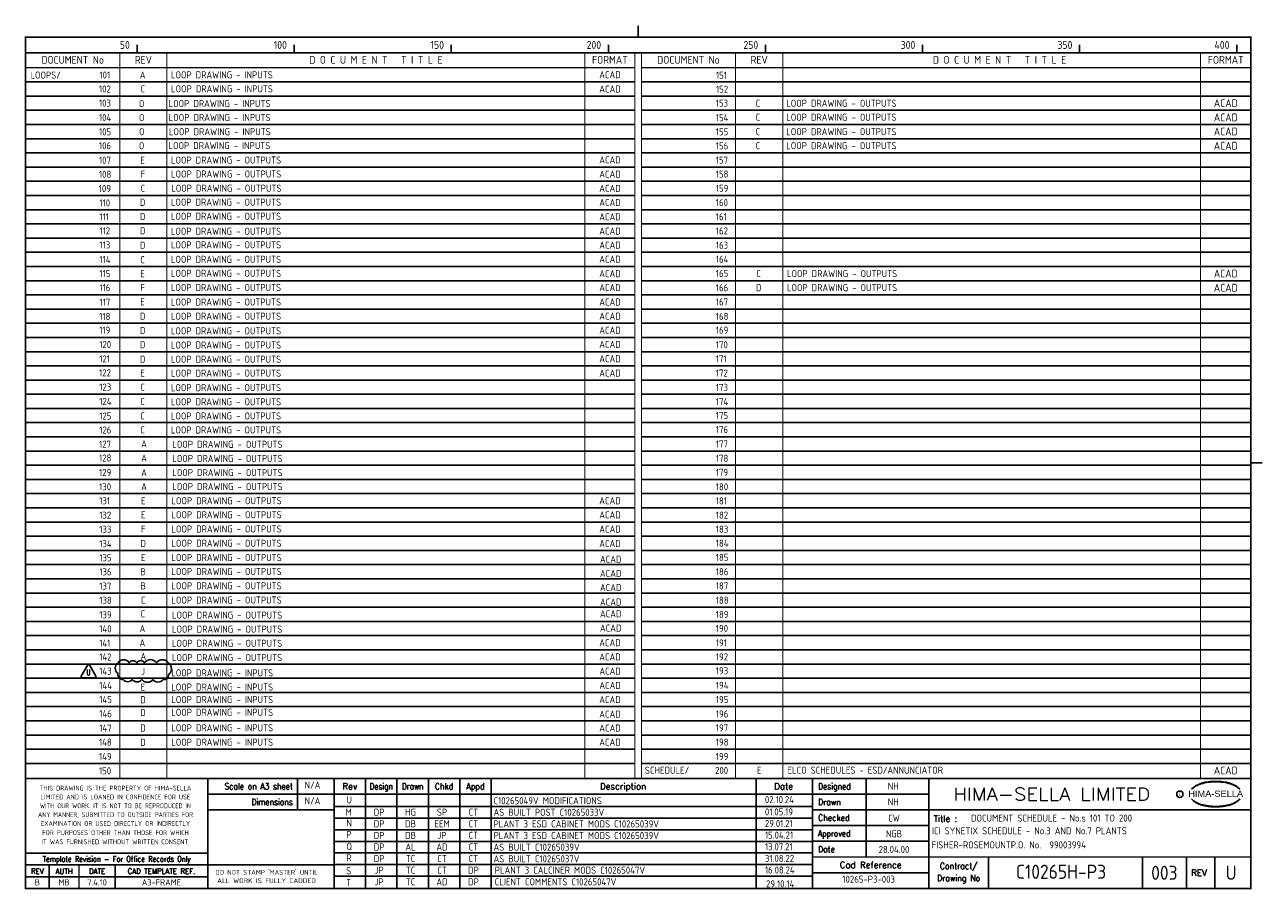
# Model space of a CAD drawing. Extents: x 14 to 408, y 0 to 275.
import ezdxf
from ezdxf.enums import TextEntityAlignment as Align

# ---------------------------------------------------------------- set-up
doc = ezdxf.new("R2010")
doc.units = 0
doc.header["$LTSCALE"] = 0.25
doc.header["$MEASUREMENT"] = 0
doc.layers.get('0').update_dxf_attribs({"color": 41, "linetype": 'CONTINUOUS'})
for name, color, linetype in [('00-DRG_FRAME', 12, 'CONTINUOUS'), ('02-TEXT', 2, 'CONTINUOUS'), ('03-DOC_LIST_101-200', 7, 'CONTINUOUS'), ('051-TEXT', 2, 'CONTINUOUS')]:
    doc.layers.add(name, color=color, linetype=linetype)
doc.styles.add('ARIAL', font='arial.ttf', dxfattribs={"height": 2.5})
doc.styles.add('ISO', font='iso.shx')
doc.styles.add('ROMAND', font='ROMAND')
doc.styles.add('ROMANS', font='romans.shx', dxfattribs={"width": 0.8})

# ---------------------------------------------------------------- blocks, each defined once
blk = doc.blocks.new('A3-TITLE')
at = {"layer": '051-TEXT', "style": 'ISO'}
blk.add_attdef('TITLE_1', (315.46, 21.78), '', height=2.25, dxfattribs=at)
for tag, p in [('DRGNO', (376.96, 3.24)), ('REV.', (398.2, 3.24))]:
    blk.add_attdef(tag, text='', height=4.5, dxfattribs=at).set_placement(p, align=Align.CENTER)
blk = doc.blocks.new('A3-CONTRACT')
at = {"layer": '051-TEXT', "color": 41, "style": 'ISO'}
for tag, height, p in [('SCALE', 2.25, (106.71, 31.82)), ('DIMS', 2.25, (106.71, 26.8)), ('CAD-REF', 2.25, (283.73, 1.84)), ('CONTRACT', 4.5, (344.94, 3.1))]:
    blk.add_attdef(tag, text='', height=height, dxfattribs=at).set_placement(p, align=Align.CENTER)
for tag, p in [('TITLE_2', (303.86, 17.28)), ('TITLE_3', (303.79, 12.78))]:
    blk.add_attdef(tag, p, '', height=2.25, dxfattribs=at)

msp = doc.modelspace()

# ---------------------------------------------------------------- linework, layer by layer
msp.add_lwpolyline([(34.31, 71.64), (32.23, 68.04, 0.57735), (32.49, 67.59), (36.65, 67.59, 0.57735), (36.91, 68.04), (34.83, 71.64, 0.57735)], format="xyb", close=True)
at = {"color": 6}
msp.add_lwpolyline([(43.94, 72.36, -0.520567), (47.52, 72.36, -0.520567), (49.87, 72.36, -0.520567), (52.4, 72.36, -0.520567), (56.15, 72.36, -0.520567), (59.99, 72.28, -0.520567), (59.99, 68.58, -0.520567), (58.25, 67.02, -0.520567), (55.03, 67.02, -0.520567), (51.54, 67.02, -0.520567), (48.47, 67.02, -0.520567), (45.6, 67.02, -0.520567), (43.94, 68.89, -0.520567)], format="xyb", close=True, dxfattribs=at)
at = {"layer": '00-DRG_FRAME'}
for p, q in [((50, 266.5), (50, 269)), ((100, 266.5), (100, 269)), ((150, 266.5), (150, 269)), ((200, 266.5), (200, 269)), ((250, 266.5), (250, 269)), ((300, 266.5), (300, 269)), ((350, 266.5), (350, 269)), ((400, 266.5), (400, 269)), ((101.01, 35.5), (101.01, 25.5)), ((122.7, 35.5), (122.7, 0.5)), ((132.7, 0.5), (132.7, 35.5)), ((142.7, 0.5), (142.7, 35.5)), ((152.7, 35.5), (152.7, 0.5)), ((162.7, 35.5), (162.7, 0.5)), ((247, 35.5), (247, 0.5)), ((282, 35.5), (282, 10.5)), ((265, 30.5), (302, 30.5)), ((265, 26.59), (112.7, 26.59)), ((302, 25.5), (265, 25.5)), ((265, 22.89), (112.7, 22.89)), ((265, 20.5), (302, 20.5)), ((265, 19.19), (112.7, 19.19)), ((265, 15.49), (112.7, 15.49)), ((302, 15.5), (265, 15.5)), ((265, 11.79), (112.7, 11.79)), ((265, 8.09), (112.7, 8.09)), ((321, 10.5), (321, 0.5)), ((370, 10.5), (370, 0.5)), ((384, 0.5), (384, 10.5)), ((393, 10.5), (393, 0.5)), ((72.5, 4.25), (14.5, 4.25)), ((265, 4.39), (112.7, 4.39)), ((302, 5.5), (265, 5.5))]:
    msp.add_line(p, q, dxfattribs=at)
at = {"layer": '00-DRG_FRAME', "const_width": 0.5}
for points in [[(209.5, 271.5), (209.5, 275.18)], [(209.5, 271.5), (209.5, 275.18)], [(14.5, 266.5), (404.5, 266.5)], [(404.5, 136), (408.18, 136)], [(404.5, 35.5), (14.5, 35.5)], [(72.5, 0.5), (72.5, 35.5)], [(112.7, 0.5), (112.7, 35.5)], [(265, 35.5), (265, 0.5)], [(302, 0.5), (302, 35.5)], [(265, 30.5), (72.5, 30.5)], [(112.7, 25.5), (72.5, 25.5)], [(404.5, 25.5), (302, 25.5)], [(14.5, 11.75), (72.5, 11.75)], [(14.5, 8), (72.5, 8)], [(22, 0.5), (22, 8)], [(31.5, 0.5), (31.5, 8)], [(43, 0.5), (43, 8)], [(112.7, 8), (72.5, 8)], [(265, 10.5), (404.5, 10.5)]]:
    msp.add_lwpolyline(points, dxfattribs=at)
msp.add_lwpolyline([(14.5, 0.5), (404.5, 0.5), (404.5, 271.5), (14.5, 271.5)], close=True, dxfattribs=at)
at = {"layer": '00-DRG_FRAME', "color": 3}
msp.add_circle((381.88, 30.5), 1, dxfattribs=at)
for centre, radius, start, end in [((390.6, 26.83), 7.24, 106.0532, 133.5024), ((390.88, 27.01), 7.3, 130.419, 136.057), ((390.11, 28.1), 5.98, 122.244, 131.6154), ((389.75, 28.78), 5.21, 111.8206, 122.8668), ((391.78, 24.7), 9.76, 107.5931, 113.9452), ((393.1, 18.5), 15.94, 89.2698, 106.3911), ((392.1, 23.52), 10.99, 96.0146, 107.3203), ((393.29, 16.31), 18.28, 92.8917, 97.3734), ((393.24, 18.86), 15.73, 89.7805, 93.1738), ((393.36, 18.86), 15.73, 86.8262, 90.2195), ((393.51, 18.5), 15.94, 73.6089, 90.7302), ((393.31, 16.31), 18.28, 82.6266, 87.1083), ((394.51, 23.52), 10.99, 72.6797, 83.9854), ((394.83, 24.7), 9.76, 66.0548, 72.4069), ((396, 26.83), 7.24, 46.4976, 73.9468), ((396.85, 28.78), 5.21, 57.1332, 68.1794), ((396.49, 28.1), 5.98, 48.3846, 57.756), ((395.73, 27.01), 7.3, 43.943, 49.581), ((390.88, 34.04), 7.3, 223.943, 229.581), ((390.6, 34.23), 7.24, 226.4976, 253.9468), ((390.11, 32.96), 5.98, 228.3846, 237.756), ((389.75, 32.28), 5.21, 237.1332, 248.1794), ((396, 34.23), 7.24, 286.0532, 313.5024), ((396.85, 32.28), 5.21, 291.8206, 302.8668), ((396.49, 32.96), 5.98, 302.244, 311.6154), ((395.73, 34.04), 7.3, 310.419, 316.057), ((391.78, 36.36), 9.76, 246.0548, 252.4069), ((393.1, 42.56), 15.94, 253.6089, 270.7302), ((392.1, 37.54), 10.99, 252.6797, 263.9854), ((393.29, 44.75), 18.28, 262.6266, 267.1083), ((393.24, 42.19), 15.73, 266.8262, 270.2195), ((393.51, 42.56), 15.94, 269.2698, 286.3911), ((393.36, 42.19), 15.73, 269.7805, 273.1738), ((393.31, 44.75), 18.28, 272.8917, 277.3734), ((394.51, 37.54), 10.99, 276.0146, 287.3203), ((394.83, 36.36), 9.76, 287.5931, 293.9452)]:
    msp.add_arc(centre, radius, start, end, dxfattribs=at)
at = {"layer": '03-DOC_LIST_101-200', "color": 3}
for p, q in [((14.5, 257.25), (208.5, 257.25)), ((210.5, 257.25), (404.5, 257.25)), ((14.5, 252.73), (208.5, 252.73)), ((210.5, 252.73), (404.5, 252.73)), ((14.5, 248.21), (208.5, 248.21)), ((210.5, 248.21), (404.5, 248.21)), ((14.5, 243.69), (208.5, 243.69)), ((210.5, 243.69), (404.5, 243.69)), ((14.5, 239.17), (208.5, 239.17)), ((210.5, 239.17), (404.5, 239.17)), ((14.5, 234.65), (208.5, 234.65)), ((210.5, 234.65), (404.5, 234.65)), ((14.5, 230.13), (208.5, 230.13)), ((210.5, 230.13), (404.5, 230.13)), ((14.5, 225.61), (208.5, 225.61)), ((210.5, 225.61), (404.5, 225.61)), ((14.5, 221.09), (208.5, 221.09)), ((210.5, 221.09), (404.5, 221.09)), ((14.5, 216.57), (208.5, 216.57)), ((210.5, 216.57), (404.5, 216.57)), ((14.5, 212.05), (208.5, 212.05)), ((210.5, 212.05), (404.5, 212.05)), ((14.5, 207.53), (208.5, 207.53)), ((210.5, 207.53), (404.5, 207.53)), ((14.5, 203.01), (208.5, 203.01)), ((210.5, 203.01), (404.5, 203.01)), ((14.5, 198.49), (208.5, 198.49)), ((210.5, 198.49), (404.5, 198.49)), ((14.5, 193.97), (208.5, 193.97)), ((210.5, 193.97), (404.5, 193.97)), ((14.5, 189.45), (208.5, 189.45)), ((210.5, 189.45), (404.5, 189.45)), ((14.5, 184.93), (208.5, 184.93)), ((210.5, 184.93), (404.5, 184.93)), ((14.5, 180.41), (208.5, 180.41)), ((210.5, 180.41), (404.5, 180.41)), ((14.5, 175.89), (208.5, 175.89)), ((210.5, 175.89), (404.5, 175.89)), ((14.5, 171.37), (208.5, 171.37)), ((210.5, 171.37), (404.5, 171.37)), ((14.5, 166.85), (208.5, 166.85)), ((210.5, 166.85), (404.5, 166.85)), ((14.5, 162.33), (208.5, 162.33)), ((210.5, 162.33), (404.5, 162.33)), ((14.5, 157.81), (208.5, 157.81)), ((210.5, 157.81), (404.5, 157.81)), ((14.5, 153.29), (208.5, 153.29)), ((210.5, 153.29), (404.5, 153.29)), ((14.5, 148.77), (208.5, 148.77)), ((210.5, 148.77), (404.5, 148.77)), ((14.5, 144.25), (208.5, 144.25)), ((210.5, 144.25), (404.5, 144.25)), ((14.5, 139.73), (208.5, 139.73)), ((210.5, 139.73), (404.5, 139.73)), ((14.5, 135.21), (208.5, 135.21)), ((210.5, 135.21), (404.5, 135.21)), ((14.5, 130.69), (208.5, 130.69)), ((210.5, 130.69), (404.5, 130.69)), ((14.5, 126.17), (208.5, 126.17)), ((210.5, 126.17), (404.5, 126.17)), ((14.5, 121.65), (208.5, 121.65)), ((210.5, 121.65), (404.5, 121.65)), ((14.5, 117.13), (208.5, 117.13)), ((210.5, 117.13), (404.5, 117.13)), ((14.5, 112.61), (208.5, 112.61)), ((210.5, 112.61), (404.5, 112.61)), ((14.5, 108.09), (208.5, 108.09)), ((210.5, 108.09), (404.5, 108.09)), ((14.5, 103.57), (208.5, 103.57)), ((210.5, 103.57), (404.5, 103.57)), ((14.5, 99.05), (208.5, 99.05)), ((210.5, 99.05), (404.5, 99.05)), ((14.5, 94.53), (208.5, 94.53)), ((210.5, 94.53), (404.5, 94.53)), ((14.5, 90.01), (208.5, 90.01)), ((210.5, 90.01), (404.5, 90.01)), ((14.5, 85.49), (208.5, 85.49)), ((210.5, 85.49), (404.5, 85.49)), ((14.5, 80.97), (208.5, 80.97)), ((210.5, 80.97), (404.5, 80.97)), ((14.5, 76.45), (208.5, 76.45)), ((210.5, 76.45), (404.5, 76.45)), ((14.5, 71.93), (208.5, 71.93)), ((210.5, 71.93), (404.5, 71.93)), ((14.5, 67.41), (208.5, 67.41)), ((210.5, 67.41), (404.5, 67.41)), ((14.5, 62.89), (208.5, 62.89)), ((210.5, 62.89), (404.5, 62.89)), ((14.5, 58.37), (208.5, 58.37)), ((210.5, 58.37), (404.5, 58.37)), ((14.5, 53.85), (208.5, 53.85)), ((210.5, 53.85), (404.5, 53.85)), ((14.5, 49.33), (208.5, 49.33)), ((210.5, 49.33), (404.5, 49.33)), ((14.5, 44.81), (208.5, 44.81)), ((210.5, 44.81), (404.5, 44.81)), ((14.5, 40.29), (208.5, 40.29)), ((210.5, 40.29), (404.5, 40.29))]:
    msp.add_line(p, q, dxfattribs=at)
at = {"layer": '03-DOC_LIST_101-200'}
for points, const_width in [([(44.5, 35.5), (44.5, 266.48)], 0.3), ([(59.5, 266.5), (59.5, 35.49)], 0.3), ([(192.5, 266.51), (192.5, 35.5)], 0.3), ([(208.41, 266.51), (208.41, 35.5)], 0.3), ([(210.51, 266.51), (210.51, 35.5)], 0.3), ([(240.5, 35.48), (240.5, 266.49)], 0.3), ([(255.5, 266.49), (255.5, 35.5)], 0.3), ([(388.5, 266.51), (388.5, 35.49)], 0.3), ([(14.5, 261.77), (208.5, 261.77)], 0.5), ([(210.5, 261.77), (404.5, 261.77)], 0.5)]:
    msp.add_lwpolyline(points, dxfattribs=dict(at, const_width=const_width))

# ---------------------------------------------------------------- block references
at = {"layer": '00-DRG_FRAME'}
for name, p, values in [('A3-CONTRACT', (-0.88, 0.46), {'TITLE_2': 'ICI SYNETIX SCHEDULE - No.3 AND No.7 PLANTS', 'TITLE_3': 'FISHER-ROSEMOUNTP.O. No.  99003994', 'CAD-REF': '10265-P3-003', 'CONTRACT': 'C10265H-P3', 'SCALE': 'N/A', 'DIMS': 'N/A'}), ('A3-TITLE', (0, 0), {'TITLE_1': 'DOCUMENT SCHEDULE - No.s 101 TO 200', 'DRGNO': '003', 'REV.': 'U'})]:
    msp.add_blockref(name, p, dxfattribs=at).add_auto_attribs(values)

# ---------------------------------------------------------------- texts
at = {"layer": '00-DRG_FRAME', "style": 'ISO'}
for s, p in [('50', (47.69, 267.75)), ('100', (97.69, 267.75)), ('150', (147.69, 267.75)), ('200', (197.69, 267.75)), ('250', (247.69, 267.75)), ('300', (297.69, 267.75)), ('350', (347.69, 267.75)), ('400', (397.69, 267.75))]:
    msp.add_text(s, height=2.5, dxfattribs=at).set_placement(p, align=Align.RIGHT)
at = {"layer": '00-DRG_FRAME', "color": 3, "style": 'ISO'}
for s, width, p in [('THIS DRAWING IS THE PROPERTY OF HIMA-SELLA', 0.9, (43.12, 32.44)), ("DO NOT STAMP 'MASTER' UNTIL", 0.95, (91.21, 5.79))]:
    msp.add_text(s, height=1.53, dxfattribs=dict(at, width=width)).set_placement(p, align=Align.MIDDLE)
at = {"layer": '00-DRG_FRAME', "color": 4, "style": 'ROMAND', "width": 0.87}
for s, p in [('Scale on A3 sheet', (99.54, 32)), ('Dimensions', (99.54, 27.01))]:
    msp.add_text(s, height=2, dxfattribs=at).set_placement(p, align=Align.RIGHT)
at = {"layer": '00-DRG_FRAME', "color": 4, "style": 'ROMAND'}
for s, p in [('Rev', (117.7, 32)), ('Description', (204.69, 32)), ('Date', (255.79, 32))]:
    msp.add_text(s, height=2, dxfattribs=at).set_placement(p, align=Align.CENTER)
for s, width, p in [('Design', 0.85, (127.7, 32)), ('Drawn', 0.85, (137.7, 32)), ('Chkd', 0.9, (147.7, 32)), ('Appd', 0.9, (157.7, 32))]:
    msp.add_text(s, height=2, dxfattribs=dict(at, width=width)).set_placement(p, align=Align.CENTER)
for s, width, p in [('Designed', 0.87, (266.75, 32)), ('Drawn', 0.9, (266.75, 27)), ('Checked', 0.9, (266.75, 22)), ('Approved', 0.85, (266.75, 17)), ('Date', 0.9, (266.75, 12))]:
    msp.add_text(s, height=2, dxfattribs=dict(at, width=width)).set_placement(p)
at = {"layer": '00-DRG_FRAME', "style": 'ROMAND', "width": 1.15}
msp.add_text('HIMA-SELLA LIMITED', height=4, dxfattribs=at).set_placement((341.1, 30.5), align=Align.MIDDLE)
at = {"layer": '00-DRG_FRAME', "style": 'ARIAL', "width": 1.05}
msp.add_text('HIMA-SELLA', height=2, dxfattribs=at).set_placement((393.3, 29.63), align=Align.CENTER)
at = {"layer": '00-DRG_FRAME', "color": 3, "style": 'ISO'}
for s, width, p in [('LIMITED AND IS LOANED IN CONFIDENCE FOR USE', 0.9, (43.12, 29.62)), ('WITH OUR WORK. IT IS NOT TO BE REPRODUCED IN', 0.87, (43.12, 26.81)), ('ANY MANNER, SUBMITTED TO OUTSIDE PARTIES FOR', 0.87, (43.12, 23.99)), ('EXAMINATION OR USED DIRECTLY OR INDIRECTLY', 0.9, (43.12, 21.18)), ('IT WAS FURNISHED WITHOUT WRITTEN CONSENT.', 0.9, (43.12, 15.35)), ('FOR PURPOSES OTHER THAN THOSE FOR WHICH', 0.9, (43.12, 18.27))]:
    msp.add_text(s, height=1.53, dxfattribs=dict(at, width=width)).set_placement(p, align=Align.MIDDLE_CENTER)
at = {"layer": '00-DRG_FRAME', "color": 3, "style": 'ISO', "width": 0.9}
msp.add_text('C', height=1, dxfattribs=at).set_placement((381.84, 30), align=Align.CENTER)
at = {"layer": '00-DRG_FRAME', "color": 4, "style": 'ROMAND'}
msp.add_text('Title :', height=2, dxfattribs=at).set_placement((303.5, 21.75))
for s, height, width, p in [('Template Revision - For Office Records Only', 1.8, 0.85, (43.5, 9.62)), ('Contract/', 2, 0.9, (311.5, 7.5)), ('REV', 1.8, 0.9, (18.25, 6)), ('AUTH', 1.8, 0.9, (26.75, 6)), ('DATE', 1.8, 0.9, (37.25, 6)), ('CAD TEMPLATE REF.', 1.8, 0.9, (57.75, 6)), ('Drawing No', 2, 0.9, (311.5, 3.5))]:
    msp.add_text(s, height=height, dxfattribs=dict(at, width=width)).set_placement(p, align=Align.MIDDLE)
for s, p in [('Cad Reference', (283.5, 8)), ('REV', (388, 5.5))]:
    msp.add_text(s, height=2, dxfattribs=at).set_placement(p, align=Align.MIDDLE)
at = {"layer": '00-DRG_FRAME', "color": 41, "style": 'ISO'}
for s, p in [('B', (18.25, 1.45)), ('MB', (26.75, 1.45)), ('7.4.10', (37.25, 1.45)), ('A3-FRAME', (57.75, 1.45))]:
    msp.add_text(s, height=2, dxfattribs=at).set_placement(p, align=Align.CENTER)
at = {"layer": '00-DRG_FRAME', "color": 3, "style": 'ISO'}
msp.add_text('ALL WORK IS FULLY CADDED', height=1.53, dxfattribs=at).set_placement((91.21, 2.98), align=Align.MIDDLE_CENTER)
at = {"layer": '02-TEXT', "color": 2, "style": 'ROMANS', "width": 0.8}
msp.add_text('U', height=1.8, dxfattribs=at).set_placement((34.53, 69.28), align=Align.MIDDLE)
at = {"layer": '03-DOC_LIST_101-200', "style": 'ISO'}
for s, height, p in [('DOCUMENT No', 2.5, (29.5, 263.02)), ('REV', 2.5, (52, 263.02)), ('D O C U M E N T   T I T L E', 2.5, (126, 263.02)), ('FORMAT', 2.5, (200.5, 263.02)), ('DOCUMENT No', 2.5, (225.5, 263.02)), ('REV', 2.5, (248, 263.02)), ('D O C U M E N T   T I T L E', 2.5, (324.5, 263.02)), ('FORMAT', 2.5, (396.5, 263.02)), ('A', 2.25, (51.77, 258.3)), ('ACAD', 2.25, (200.51, 258.42)), ('C', 2.25, (51.81, 253.87)), ('ACAD', 2.25, (200.51, 253.85)), ('O', 2.25, (51.45, 249.19)), ('C', 2.25, (247.61, 249.32)), ('ACAD', 2.5, (396.5, 249.23)), ('O', 2.25, (51.49, 244.75)), ('C', 2.25, (247.61, 244.87)), ('ACAD', 2.5, (396.5, 244.71)), ('O', 2.25, (51.49, 240.25)), ('C', 2.25, (247.61, 240.28)), ('ACAD', 2.5, (396.5, 240.19)), ('O', 2.25, (51.42, 235.79)), ('C', 2.25, (247.61, 235.82)), ('ACAD', 2.5, (396.5, 235.67)), ('E', 2.25, (51.77, 231.18)), ('ACAD', 2.25, (200.51, 231.3)), ('F', 2.25, (51.81, 226.75)), ('ACAD', 2.25, (200.51, 226.73)), ('C', 2.25, (51.81, 222.24)), ('ACAD', 2.25, (200.51, 222.22)), ('D', 2.25, (51.74, 217.79)), ('ACAD', 2.25, (200.51, 217.74)), ('D', 2.25, (51.74, 213.29)), ('ACAD', 2.25, (200.51, 213.17)), ('D', 2.25, (51.74, 208.73)), ('ACAD', 2.25, (200.51, 208.64)), ('D', 2.25, (51.74, 204.12)), ('ACAD', 2.25, (200.51, 204.16)), ('C', 2.25, (51.74, 199.52)), ('ACAD', 2.25, (200.51, 199.67)), ('E', 2.25, (51.74, 195.07)), ('ACAD', 2.25, (200.51, 195.08)), ('C', 2.25, (247.83, 195.1)), ('ACAD', 2.5, (396.5, 194.99)), ('F', 2.25, (51.74, 190.63)), ('ACAD', 2.25, (200.51, 190.63)), ('D', 2.25, (247.83, 190.62)), ('ACAD', 2.5, (396.5, 190.47)), ('E', 2.25, (51.74, 186.07)), ('ACAD', 2.25, (200.51, 186.05)), ('D', 2.25, (51.74, 181.52)), ('ACAD', 2.25, (200.51, 181.56)), ('D', 2.25, (51.74, 177.02)), ('ACAD', 2.25, (200.51, 177.04)), ('D', 2.25, (51.74, 172.46)), ('ACAD', 2.25, (200.51, 172.56)), ('D', 2.25, (51.74, 167.86)), ('ACAD', 2.25, (200.51, 168.01)), ('E', 2.25, (51.74, 163.42)), ('ACAD', 2.25, (200.51, 163.42)), ('C', 2.25, (51.74, 158.94)), ('C', 2.25, (51.74, 154.38)), ('C', 2.25, (51.74, 149.78)), ('C', 2.25, (51.74, 145.34)), ('A', 2.25, (52.21, 140.91)), ('A', 2.25, (52.21, 136.35)), ('A', 2.25, (52.21, 131.75)), ('A', 2.25, (52.21, 127.3)), ('E', 2.25, (51.92, 122.74)), ('ACAD', 2.25, (200.51, 122.79)), ('E', 2.25, (51.92, 118.28)), ('ACAD', 2.25, (200.51, 118.28)), ('F', 2.25, (51.92, 113.75)), ('ACAD', 2.25, (200.51, 113.76)), ('D', 2.25, (51.92, 109.21)), ('ACAD', 2.25, (200.51, 109.18)), ('E', 2.25, (51.92, 104.69)), ('ACAD', 2.25, (200.74, 104.16)), ('B', 2.25, (51.92, 100.2)), ('ACAD', 2.25, (200.74, 99.65)), ('B', 2.25, (51.92, 95.67)), ('ACAD', 2.25, (200.74, 95.14)), ('C', 2.25, (51.92, 91.13)), ('ACAD', 2.25, (200.74, 90.55)), ('C', 2.25, (51.86, 86.79)), ('ACAD', 2.25, (200.74, 86.8)), ('A', 2.25, (51.69, 82.08)), ('ACAD', 2.25, (200.74, 82.27)), ('A', 2.25, (51.69, 77.56)), ('ACAD', 2.25, (200.51, 77.61)), ('A', 2.25, (51.97, 73.24)), ('ACAD', 2.25, (200.51, 73.08)), ('J', 2.25, (51.87, 68.41)), ('ACAD', 2.25, (200.55, 68.54)), ('E', 2.25, (51.87, 63.44)), ('ACAD', 2.25, (200.55, 64.01)), ('D', 2.25, (51.87, 59.46)), ('ACAD', 2.25, (200.51, 59.48)), ('D', 2.25, (51.87, 55.39)), ('ACAD', 2.25, (200.51, 54.85)), ('D', 2.25, (51.87, 50.45)), ('ACAD', 2.25, (200.51, 50.44)), ('D', 2.25, (51.87, 45.88)), ('ACAD', 2.25, (200.51, 45.91)), ('E', 2.25, (248.01, 36.97)), ('ACAD', 2.5, (396.5, 36.79))]:
    msp.add_text(s, height=height, dxfattribs=at).set_placement(p, align=Align.CENTER)
for s, p in [('LOOPS/', (16.07, 258.3)), ('101', (38.01, 258.3)), ('LOOP DRAWING - INPUTS', (60.77, 258.36)), ('151', (234.25, 258.24)), ('102', (37.87, 253.86)), ('LOOP DRAWING - INPUTS', (60.81, 253.92)), ('152', (234.25, 253.77)), ('103', (37.86, 249.38)), ('LOOP DRAWING - INPUTS', (60.03, 249.24)), ('153', (234.19, 249.36)), ('LOOP DRAWING - OUTPUTS', (256.61, 249.32)), ('104', (37.86, 244.78)), ('LOOP DRAWING - INPUTS', (60.07, 244.8)), ('154', (234.19, 244.74)), ('LOOP DRAWING - OUTPUTS', (256.61, 244.87)), ('105', (37.86, 240.23)), ('LOOP DRAWING - INPUTS', (60.12, 240.27)), ('155', (234.19, 240.24)), ('LOOP DRAWING - OUTPUTS', (256.61, 240.28)), ('106', (37.86, 235.8)), ('LOOP DRAWING - INPUTS', (60, 235.84)), ('156', (234.19, 235.74)), ('LOOP DRAWING - OUTPUTS', (256.61, 235.82)), ('107', (37.86, 231.2)), ('LOOP DRAWING - OUTPUTS', (60.77, 231.24)), ('157', (234.19, 231.24)), ('108', (37.86, 226.7)), ('LOOP DRAWING - OUTPUTS', (60.81, 226.8)), ('158', (234.19, 226.78)), ('109', (37.8, 222.17)), ('LOOP DRAWING - OUTPUTS', (60.86, 222.27)), ('159', (234.19, 222.24)), ('110', (38.01, 217.58)), ('LOOP DRAWING - OUTPUTS', (60.74, 217.84)), ('160', (234.19, 217.7)), ('111', (38.01, 213.14)), ('LOOP DRAWING - OUTPUTS', (60.74, 213.34)), ('161', (234.21, 213.2)), ('112', (38.01, 208.71)), ('LOOP DRAWING - OUTPUTS', (60.74, 208.57)), ('162', (234.21, 208.68)), ('113', (38.01, 204.21)), ('LOOP DRAWING - OUTPUTS', (60.74, 204.26)), ('163', (234.21, 204.13)), ('114', (38.01, 199.6)), ('LOOP DRAWING - OUTPUTS', (60.74, 199.64)), ('164', (234.21, 199.67)), ('115', (38.01, 195.11)), ('LOOP DRAWING - OUTPUTS', (60.74, 195.18)), ('165', (234.21, 195.15)), ('LOOP DRAWING - OUTPUTS', (256.83, 195.1)), ('116', (38.01, 190.61)), ('LOOP DRAWING - OUTPUTS', (60.74, 190.67)), ('166', (234.21, 190.6)), ('LOOP DRAWING - OUTPUTS', (256.83, 190.62)), ('117', (38.01, 186)), ('LOOP DRAWING - OUTPUTS', (60.74, 186.05)), ('167', (234.21, 186.08)), ('118', (37.95, 181.46)), ('LOOP DRAWING - OUTPUTS', (60.74, 181.54)), ('168', (234.21, 181.49)), ('119', (37.95, 177.09)), ('LOOP DRAWING - OUTPUTS', (60.74, 176.87)), ('169', (234.21, 177.09)), ('120', (37.95, 172.51)), ('LOOP DRAWING - OUTPUTS', (60.74, 172.36)), ('170', (234.21, 172.46)), ('121', (37.95, 167.93)), ('LOOP DRAWING - OUTPUTS', (60.74, 167.85)), ('171', (234.21, 167.99)), ('122', (37.91, 163.52)), ('LOOP DRAWING - OUTPUTS', (60.74, 163.4)), ('172', (234.21, 163.45)), ('123', (37.95, 158.99)), ('LOOP DRAWING - OUTPUTS', (60.74, 158.79)), ('173', (234.21, 158.88)), ('124', (37.95, 154.38)), ('LOOP DRAWING - OUTPUTS', (60.74, 154.28)), ('174', (234.21, 154.35)), ('125', (37.95, 149.77)), ('LOOP DRAWING - OUTPUTS', (60.74, 149.77)), ('175', (234.21, 149.93)), ('126', (37.95, 145.31)), ('LOOP DRAWING - OUTPUTS', (60.74, 145.32)), ('176', (234.21, 145.45)), ('127', (37.91, 140.82)), ('LOOP DRAWING - OUTPUTS', (61.21, 140.75)), ('177', (234.21, 140.85)), ('128', (37.91, 136.4)), ('LOOP DRAWING - OUTPUTS', (61.21, 136.24)), ('178', (234.21, 136.3)), ('129', (37.91, 131.79)), ('LOOP DRAWING - OUTPUTS', (61.21, 131.74)), ('179', (234.21, 131.84)), ('130', (37.91, 127.26)), ('LOOP DRAWING - OUTPUTS', (61.21, 127.29)), ('180', (234.21, 127.24)), ('131', (37.95, 122.79)), ('LOOP DRAWING - OUTPUTS', (60.92, 122.8)), ('181', (234.21, 122.74)), ('132', (37.95, 118.2)), ('LOOP DRAWING - OUTPUTS', (60.92, 118.34)), ('182', (234.21, 118.22)), ('133', (37.95, 113.69)), ('LOOP DRAWING - OUTPUTS', (60.92, 113.8)), ('183', (234.21, 113.74)), ('134', (37.95, 109.1)), ('LOOP DRAWING - OUTPUTS', (60.92, 109.26)), ('184', (234.21, 109.28)), ('135', (37.95, 104.63)), ('LOOP DRAWING - OUTPUTS', (60.92, 104.72)), ('185', (234.21, 104.77)), ('LOOP DRAWING - OUTPUTS', (60.92, 100.26)), ('186', (234.21, 100.2)), ('136', (37.96, 100.15)), ('137', (37.96, 95.64)), ('LOOP DRAWING - OUTPUTS', (60.92, 95.72)), ('187', (234.21, 95.68)), ('138', (37.96, 91.09)), ('LOOP DRAWING - OUTPUTS', (60.92, 91.18)), ('188', (234.21, 91.11)), ('139', (37.96, 86.5)), ('LOOP DRAWING - OUTPUTS', (61.09, 86.39)), ('189', (234.21, 86.6)), ('140', (37.96, 82.03)), ('LOOP DRAWING - OUTPUTS', (61.09, 81.93)), ('190', (234.21, 82.14)), ('141', (37.96, 77.47)), ('LOOP DRAWING - OUTPUTS', (61.09, 77.4)), ('191', (234.21, 77.54)), ('142', (37.96, 73.06)), ('LOOP DRAWING - OUTPUTS', (61.09, 72.86)), ('192', (234.21, 73.08)), ('193', (234.21, 68.67)), ('143', (37.96, 68.55)), ('LOOP DRAWING - INPUTS', (60.87, 68)), ('144', (37.96, 64)), ('LOOP DRAWING - INPUTS', (60.87, 63.49)), ('194', (234.21, 64.04)), ('145', (37.96, 59.54)), ('LOOP DRAWING - INPUTS', (60.87, 59.51)), ('195', (234.21, 59.5)), ('146', (37.96, 54.99)), ('LOOP DRAWING - INPUTS', (60.87, 55.44)), ('196', (234.21, 54.93)), ('147', (37.96, 50.43)), ('LOOP DRAWING - INPUTS', (60.87, 50.5)), ('197', (234.21, 50.5)), ('148', (37.87, 45.93)), ('LOOP DRAWING - INPUTS', (60.87, 45.93)), ('198', (234.21, 45.96)), ('149', (37.87, 41.37)), ('199', (234.21, 41.39)), ('SCHEDULE/', (211.63, 36.99)), ('ELCO SCHEDULES - ESD/ANNUNCIATOR', (257.01, 37.03)), ('150', (37.87, 36.82)), ('200', (233.96, 36.96))]:
    msp.add_text(s, height=2.25, dxfattribs=at).set_placement(p)
at = {"layer": '03-DOC_LIST_101-200', "color": 2, "style": 'ISO'}
for s, p in [('C10265049V MODIFICATIONS', (163.45, 27.32)), ('02.10.24', (249.83, 27.65)), ('AS BUILT POST C10265033V', (163.45, 23.62)), ('01.05.19', (249.83, 23.74)), ('N', (116.62, 20.2)), ('PLANT 3 ESD CABINET MODS C10265039V', (163.45, 19.92)), ('29.01.21', (249.83, 20.04)), ('P', (116.62, 16.5)), ('PLANT 3 ESD CABINET MODS C10265039V', (163.45, 16.22)), ('15.04.21', (249.83, 16.34)), ('Q', (116.62, 12.8)), ('AS BUILT C10265039V ', (163.45, 12.52)), ('13.07.21', (249.83, 12.64)), ('R', (116.62, 9.1)), ('AS BUILT C10265037V', (163.45, 8.82)), ('31.08.22', (249.83, 8.94)), ('S', (116.55, 5)), ('PLANT 3 CALCINER MODS C10265047V', (163.82, 5.19)), ('16.08.24', (249.83, 5.24)), ('T', (116.55, 1.3)), ('CLIENT COMMENTS C10265047V', (163.82, 1.49)), ('29.10.14', (250.2, 0.84))]:
    msp.add_text(s, height=2.25, dxfattribs=at).set_placement(p)
for tag, p in [('NH', (290.68, 31.92)), ('U', (117.49, 27.59)), ('NH', (290.68, 26.92)), ('M', (117.35, 23.67)), ('DP', (127.04, 23.67)), ('', (127.1, 27.33)), ('HG', (137.04, 23.67)), ('', (137.1, 27.33)), ('SP', (147.04, 23.67)), ('', (147.1, 27.33)), ('CT', (157.04, 23.67)), ('', (157.1, 27.33)), ('CW', (290.91, 21.78)), ('DP', (127.04, 19.97)), ('DB', (137.04, 19.97)), ('EEM', (147.04, 19.97)), ('CT', (157.04, 19.97)), ('DP', (127.04, 16.27)), ('DB', (137.04, 16.27)), ('JP', (147.04, 16.27)), ('CT', (157.04, 16.27)), ('NGB', (290.91, 16.78)), ('DP', (127.04, 12.57)), ('AL', (137.04, 12.57)), ('AD', (147.04, 12.57)), ('CT', (157.04, 12.57)), ('28.04.00', (290.91, 11.78)), ('DP', (127.04, 8.87)), ('TC', (137.04, 8.87)), ('CT', (147.04, 8.87)), ('CT', (157.04, 8.87)), ('JP', (127.04, 5.17)), ('TC', (137.04, 5.17)), ('CT', (147.04, 5.17)), ('DP', (157.04, 5.17)), ('JP', (127.04, 1.47)), ('TC', (137.04, 1.47)), ('AD', (147.04, 1.47)), ('DP', (157.04, 1.47))]:
    msp.add_attdef(tag, text='0', height=2.25, dxfattribs=at).set_placement(p, align=Align.CENTER)

doc.saveas('drawing.dxf')
